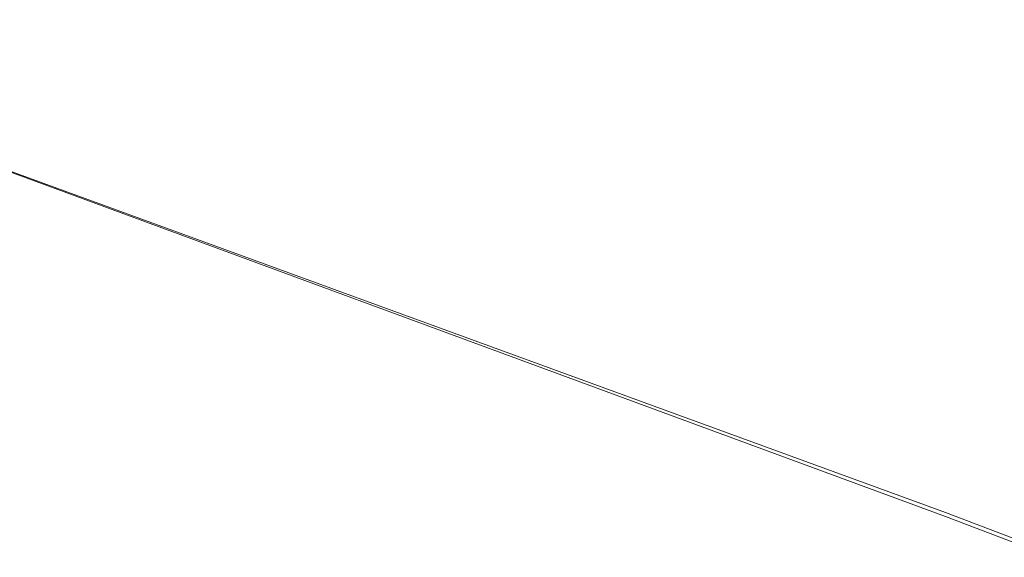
# Model space of a CAD drawing. Header units: metres. Extents: x 90551 to 91648, y 464474 to 467021.
# Tile 194 of 256: x 90685 to 90701, y 464967 to 464976. Entities that reach past the tile are written whole.
import ezdxf
from ezdxf.lldxf.tags import DXFTag

# ---------------------------------------------------------------- set-up
doc = ezdxf.new("R2010")
doc.units = ezdxf.units.M
for name, color, linetype, lineweight in [('B-OI-KL-ET_LS_230 V_UNIVERSITEIT LEIDEN-G', 190, 'KL-LS-SO', 18), ('B-OI-KL-WATER_40_DUNEA NV-G', 170, 'KL-WATER-SO', 18), ('B-OI-KL-WATER_OVERIG_UNIVERSITEIT LEIDEN-G', 170, 'KL-WATER-SO', 18)]:
    doc.layers.add(name, color=color, linetype=linetype, lineweight=lineweight)
tags = doc.linetypes.add('KL-LS-SO', pattern='A,4,-1,[103,NLCS.SHX,S=0.75,R=0,X=0,Y=0],-1,4,-1,["L",Standard,S=1,R=0,X=0,Y=-0.5],-2', length=13).pattern_tags.tags
tags[18] = DXFTag(74, 10)
doc.linetypes.add('KL-WATER-SO', pattern='A,7,-0.5,[168,NLCS.SHX,S=0.75,R=0,X=0.75,Y=0],-2', length=9.5)

msp = doc.modelspace()

# ---------------------------------------------------------------- linework, layer by layer
at = {"layer": 'B-OI-KL-ET_LS_230 V_UNIVERSITEIT LEIDEN-G', "flags": 128}
msp.add_lwpolyline([(90668.759, 464976), (90670, 464976), (90681, 464975), (90700, 464968), (90721, 464960), (90730, 464957), (90736, 464956), (90737, 464955), (90739, 464954)], dxfattribs=at)
msp.add_lwpolyline([(90668.759, 464976), (90670, 464976), (90681, 464975), (90700, 464968), (90721, 464960), (90730, 464957), (90736, 464956), (90737, 464955), (90739, 464954)], dxfattribs=at)
at = {"layer": 'B-OI-KL-WATER_40_DUNEA NV-G', "flags": 128}
msp.add_lwpolyline([(90681, 464975), (90700, 464968.063), (90721, 464960.065), (90730, 464957.045), (90736, 464956.043), (90737, 464957.039), (90741.949, 464960.805)], dxfattribs=at)
at = {"layer": 'B-OI-KL-WATER_OVERIG_UNIVERSITEIT LEIDEN-G', "flags": 128}
msp.add_lwpolyline([(90668, 464975.036), (90670, 464976.028), (90681, 464975), (90700, 464968.063), (90721, 464960.065), (90730, 464957.045), (90736, 464956.043), (90737, 464957.039), (90741.949, 464960.805)], dxfattribs=at)

doc.saveas('drawing.dxf')
